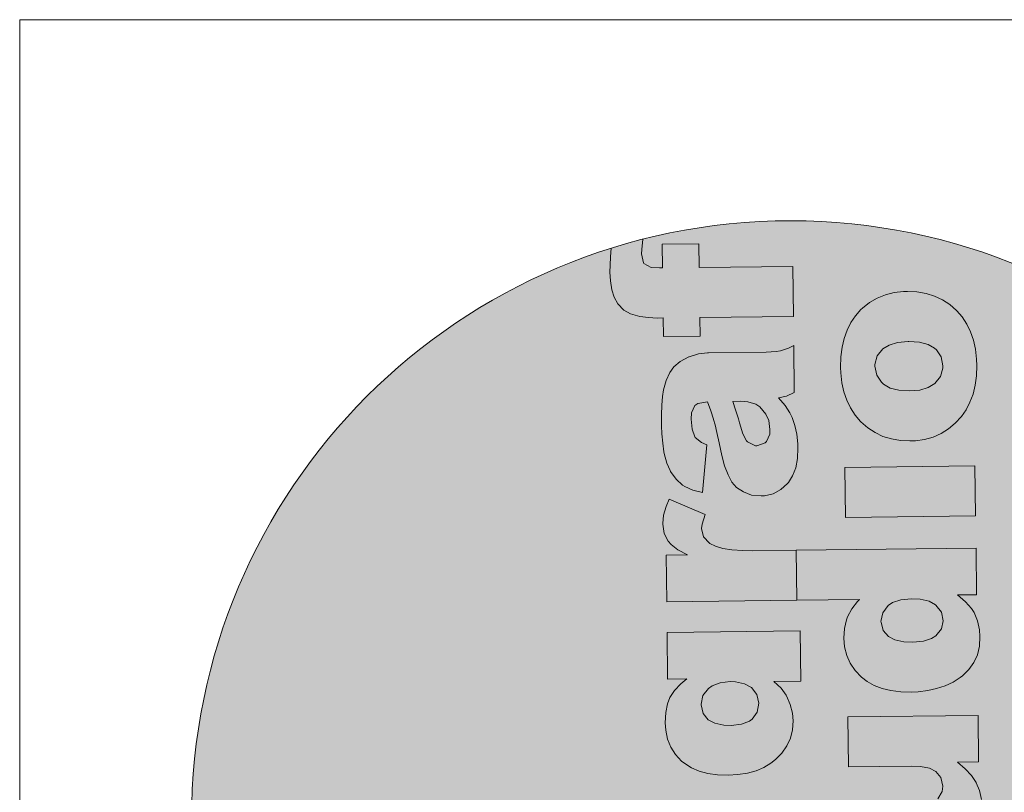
# Model space of a CAD drawing. Header units: millimetres. Extents: x -115268 to 140687, y -37779 to 24471.
# Tile 241 of 256: x 55299 to 55585, y 13513 to 13737. Entities that reach past the tile are written whole.
import ezdxf

# ---------------------------------------------------------------- set-up
doc = ezdxf.new("R2010")
doc.units = ezdxf.units.MM
doc.layers.get('0').update_dxf_attribs({"lineweight": 9})
doc.layers.add('A_CIENKA', color=7, linetype='Continuous', lineweight=9)

# ---------------------------------------------------------------- blocks, each defined once
blk = doc.blocks.new('METRYKA11')
at = {"true_color": 0x000000}
h = blk.add_hatch(color=18, dxfattribs=at)
h.dxf.hatch_style = 1
h.paths.add_polyline_path([(7511428.56, 5508702.86, 1), (7511776.45, 5508702.86, 1)])
at = {"true_color": 0xffffff}
h = blk.add_hatch(color=7, dxfattribs=at)
h.dxf.hatch_style = 1
h.paths.add_polyline_path([(7511581.88, 5508579.4), (7511581.49, 5508579.4), (7511578.94, 5508579.05), (7511576.25, 5508578.25), (7511576.14, 5508578.21), (7511573.63, 5508576.92), (7511571.76, 5508575.28), (7511570.62, 5508573.72), (7511569.49, 5508571.36), (7511568.79, 5508568.65), (7511568.5, 5508566.69), (7511568.32, 5508564.19), (7511568.21, 5508561.35), (7511568.22, 5508558.2), (7511568.28, 5508555.88), (7511568.52, 5508553.19), (7511568.9, 5508550.67), (7511568.98, 5508550.18), (7511569.72, 5508547.38), (7511570.69, 5508545.22), (7511570.83, 5508544.94), (7511572.47, 5508542.68), (7511574.32, 5508541.02), (7511574.95, 5508540.61), (7511577.24, 5508539.58), (7511580.09, 5508538.81), (7511581.36, 5508552.68), (7511579.81, 5508553.32), (7511577.92, 5508554.95), (7511577.1, 5508557.18), (7511576.78, 5508560.19), (7511576.9, 5508561.98), (7511577.82, 5508564.06), (7511578.73, 5508564.71), (7511581.55, 5508565.23), (7511582.54, 5508562.58), (7511583.31, 5508560.13), (7511583.31, 5508560.1), (7511583.75, 5508558.53), (7511584.27, 5508556.25), (7511584.97, 5508553.28), (7511585.75, 5508549.57), (7511586.49, 5508546.64), (7511587.5, 5508543.98), (7511588.65, 5508541.86), (7511590, 5508540.3), (7511591.94, 5508538.99), (7511594.34, 5508538.14), (7511597.11, 5508537.86), (7511598.09, 5508537.94), (7511600.58, 5508538.5), (7511602.81, 5508539.68), (7511604.78, 5508541.5), (7511605.02, 5508541.78), (7511606.26, 5508543.72), (7511607.15, 5508546.05), (7511607.67, 5508548.72), (7511607.81, 5508551.77), (7511607.76, 5508553), (7511607.48, 5508555.76), (7511606.93, 5508558.35), (7511606.13, 5508560.69), (7511605.48, 5508561.95), (7511604.05, 5508564.14), (7511602.13, 5508566.29), (7511604.51, 5508566.81), (7511606.74, 5508567.92), (7511606.57, 5508581.49), (7511605.04, 5508580.77), (7511602.74, 5508580.01), (7511601.51, 5508579.78), (7511598.57, 5508579.6)])
h.paths.add_polyline_path([(7511593.2, 5508565.23), (7511595.52, 5508564.56), (7511596.73, 5508563.73), (7511598.47, 5508561.62), (7511599.3, 5508559.73), (7511599.68, 5508557.11), (7511599.59, 5508555.84), (7511598.64, 5508553.62), (7511598.26, 5508553.23), (7511595.88, 5508552.36), (7511595.46, 5508552.39), (7511593.17, 5508553.56), (7511592.88, 5508553.9), (7511591.84, 5508555.89), (7511590.79, 5508559.1), (7511590.49, 5508560.22), (7511589.69, 5508562.81), (7511588.85, 5508565.32), (7511591.17, 5508565.35)], flags=16)
h.paths.add_polyline_path([(7511594.33, 5508603.93), (7511592.32, 5508602.95), (7511589.31, 5508602.56), (7511568.52, 5508602.31), (7511568.7, 5508587.76), (7511592.75, 5508588.05), (7511594.36, 5508588.11), (7511597.27, 5508588.49), (7511599.82, 5508589.19), (7511601.98, 5508590.24), (7511603.72, 5508591.62), (7511605.24, 5508593.4), (7511606.33, 5508595.62), (7511607, 5508598.15), (7511607.21, 5508601.03), (7511607, 5508603.73), (7511606.45, 5508606.31), (7511605.51, 5508608.57), (7511604.11, 5508610.67), (7511602.3, 5508612.65), (7511600.07, 5508614.58), (7511606.17, 5508614.66), (7511606.01, 5508628.19), (7511568.21, 5508627.73), (7511568.39, 5508613.25), (7511586.58, 5508613.47), (7511589.32, 5508613.36), (7511591.92, 5508612.83), (7511593.76, 5508611.91), (7511595.21, 5508610.17), (7511595.81, 5508607.66), (7511595.62, 5508606.08)])
h.paths.add_polyline_path([(7511567.8, 5508661.95), (7511567.89, 5508653.99), (7511553.52, 5508653.81), (7511561.13, 5508639.39), (7511568.07, 5508639.47), (7511568.13, 5508634.14), (7511578.76, 5508634.27), (7511578.69, 5508639.6), (7511591.98, 5508639.76), (7511593.66, 5508639.79), (7511596.71, 5508640.03), (7511599.19, 5508640.48), (7511601.11, 5508641.1), (7511601.57, 5508641.32), (7511603.72, 5508642.85), (7511605.28, 5508644.94), (7511605.34, 5508645.05), (7511606.06, 5508647.09), (7511606.48, 5508649.69), (7511606.58, 5508652.92), (7511606.49, 5508654.84), (7511606.24, 5508657.47), (7511605.86, 5508660.17), (7511605.27, 5508662.93), (7511595.29, 5508661.76), (7511595.91, 5508659.59), (7511596.3, 5508656.97), (7511595.09, 5508654.77), (7511594.74, 5508654.63), (7511591.87, 5508654.28), (7511578.51, 5508654.12), (7511578.42, 5508662.08)])
h.paths.add_polyline_path([(7511572.98, 5508705.87), (7511572.52, 5508705.45), (7511570.93, 5508703.68), (7511569.56, 5508701.7), (7511568.46, 5508699.51), (7511567.65, 5508697.08), (7511567.05, 5508694.48), (7511566.7, 5508691.67), (7511566.63, 5508688.65), (7511566.68, 5508687.04), (7511566.96, 5508684.2), (7511567.56, 5508681.58), (7511568.36, 5508679.13), (7511569.44, 5508676.87), (7511570.79, 5508674.82), (7511572.56, 5508672.79), (7511574.49, 5508671.11), (7511576.61, 5508669.73), (7511578.9, 5508668.64), (7511581.36, 5508667.86), (7511583.96, 5508667.44), (7511586.73, 5508667.3), (7511588.35, 5508667.39), (7511590.97, 5508667.77), (7511593.45, 5508668.43), (7511595.76, 5508669.44), (7511597.91, 5508670.8), (7511599.89, 5508672.44), (7511601.69, 5508674.39), (7511603.03, 5508676.33), (7511604.2, 5508678.52), (7511605.05, 5508680.91), (7511605.68, 5508683.48), (7511606.04, 5508686.22), (7511606.14, 5508689.17), (7511606.05, 5508691.09), (7511605.73, 5508693.93), (7511605.17, 5508696.59), (7511604.34, 5508699.03), (7511603.26, 5508701.26), (7511601.94, 5508703.28), (7511600.33, 5508705.12), (7511600.23, 5508705.22), (7511598.28, 5508706.92), (7511596.16, 5508708.33), (7511593.87, 5508709.39), (7511591.44, 5508710.13), (7511588.8, 5508710.59), (7511586, 5508710.7), (7511584.87, 5508710.68), (7511582.14, 5508710.33), (7511579.59, 5508709.71), (7511577.22, 5508708.77), (7511575.02, 5508707.48)])
h.paths.add_polyline_path([(7511577.07, 5508686.43), (7511576.58, 5508688.98), (7511576.58, 5508689.54), (7511577.25, 5508691.97), (7511578.91, 5508694.03), (7511580.71, 5508695.17), (7511583.16, 5508695.9), (7511586.32, 5508696.16), (7511589.51, 5508695.94), (7511592, 5508695.31), (7511593.88, 5508694.24), (7511594.41, 5508693.79), (7511595.84, 5508691.67), (7511596.32, 5508689.12), (7511596.33, 5508688.45), (7511595.62, 5508685.99), (7511593.97, 5508683.97), (7511592.09, 5508682.79), (7511589.61, 5508682.09), (7511586.52, 5508681.81), (7511583.5, 5508682.02), (7511581.01, 5508682.65), (7511579.07, 5508683.79), (7511578.5, 5508684.31)], flags=16)
h.paths.add_polyline_path([(7511566.63, 5508757.31), (7511566.8, 5508743.74), (7511572.37, 5508743.81), (7511570.67, 5508742.38), (7511568.84, 5508740.43), (7511567.49, 5508738.42), (7511566.78, 5508736.59), (7511566.25, 5508734.05), (7511566.11, 5508731.11), (7511566.24, 5508728.94), (7511566.8, 5508726.35), (7511567.74, 5508723.97), (7511569.1, 5508721.89), (7511570.88, 5508719.98), (7511571.76, 5508719.25), (7511573.7, 5508718.02), (7511575.96, 5508717.06), (7511578.49, 5508716.39), (7511581.3, 5508715.97), (7511584.35, 5508715.87), (7511587.19, 5508716.04), (7511589.96, 5508716.46), (7511592.47, 5508717.16), (7511594.74, 5508718.1), (7511596.76, 5508719.35), (7511598.11, 5508720.42), (7511599.99, 5508722.3), (7511601.43, 5508724.38), (7511602.46, 5508726.61), (7511603.06, 5508729.07), (7511603.24, 5508731.66), (7511603.04, 5508733.87), (7511602.41, 5508736.42), (7511601.36, 5508738.87), (7511601.22, 5508739.11), (7511599.76, 5508741.09), (7511597.63, 5508743.1), (7511605.48, 5508743.19), (7511605.3, 5508757.78)])
h.paths.add_polyline_path([(7511577.09, 5508733.77), (7511576.52, 5508736.39), (7511577.06, 5508738.96), (7511578.65, 5508741.04), (7511579.73, 5508741.83), (7511582.03, 5508742.7), (7511584.97, 5508743.05), (7511586.51, 5508743), (7511589.15, 5508742.43), (7511591.13, 5508741.3), (7511592.7, 5508739.29), (7511593.25, 5508736.77), (7511592.79, 5508734.2), (7511591.34, 5508732.15), (7511590.55, 5508731.58), (7511588.28, 5508730.68), (7511585.3, 5508730.32), (7511583.13, 5508730.4), (7511580.49, 5508730.93), (7511578.58, 5508731.93)], flags=16)
h.paths.add_polyline_path([(7511591.49, 5508781.03), (7511588.61, 5508781.07), (7511585.49, 5508781.28), (7511582.85, 5508781.7), (7511580.71, 5508782.34), (7511579.05, 5508783.13), (7511579.01, 5508783.19), (7511577.27, 5508785.03), (7511576.64, 5508787.51), (7511576.8, 5508788.78), (7511577.68, 5508791.59), (7511567.29, 5508795.96), (7511566.36, 5508793.88), (7511565.62, 5508791.31), (7511565.41, 5508788.92), (7511565.41, 5508788.74), (7511565.83, 5508786.05), (7511566.94, 5508783.82), (7511567.8, 5508782.85), (7511569.81, 5508781.29), (7511572.57, 5508779.82), (7511566.36, 5508779.74), (7511566.53, 5508766.18), (7511604.32, 5508766.64), (7511604.14, 5508781.19)])
h.paths.add_polyline_path([(7511578.72, 5508838.45), (7511578.34, 5508838.45), (7511575.78, 5508838.14), (7511573.09, 5508837.33), (7511572.99, 5508837.3), (7511570.48, 5508836), (7511568.61, 5508834.37), (7511567.47, 5508832.78), (7511566.34, 5508830.45), (7511565.64, 5508827.74), (7511565.34, 5508825.77), (7511565.16, 5508823.25), (7511565.06, 5508820.44), (7511565.06, 5508817.28), (7511565.12, 5508814.97), (7511565.37, 5508812.27), (7511565.75, 5508809.75), (7511565.83, 5508809.23), (7511566.56, 5508806.43), (7511567.53, 5508804.27), (7511567.68, 5508804.03), (7511569.32, 5508801.77), (7511571.16, 5508800.07), (7511571.8, 5508799.69), (7511574.09, 5508798.63), (7511576.94, 5508797.9), (7511578.21, 5508811.73), (7511576.66, 5508812.41), (7511574.77, 5508814), (7511573.95, 5508816.27), (7511573.63, 5508819.25), (7511573.75, 5508821.07), (7511574.67, 5508823.15), (7511575.57, 5508823.79), (7511578.4, 5508824.29), (7511579.38, 5508821.66), (7511580.15, 5508819.18), (7511580.15, 5508819.15), (7511580.59, 5508817.61), (7511581.11, 5508815.34), (7511581.81, 5508812.33), (7511582.59, 5508808.66), (7511583.33, 5508805.72), (7511584.34, 5508803.07), (7511585.49, 5508800.95), (7511586.84, 5508799.38), (7511588.79, 5508798.08), (7511591.18, 5508797.19), (7511593.96, 5508796.95), (7511594.94, 5508796.99), (7511597.42, 5508797.59), (7511599.65, 5508798.77), (7511601.63, 5508800.58), (7511601.87, 5508800.87), (7511603.11, 5508802.81), (7511603.99, 5508805.1), (7511604.52, 5508807.81), (7511604.66, 5508810.86), (7511604.61, 5508812.08), (7511604.33, 5508814.85), (7511603.77, 5508817.4), (7511602.97, 5508819.74), (7511602.32, 5508821.03), (7511600.9, 5508823.19), (7511598.98, 5508825.37), (7511601.35, 5508825.89), (7511603.58, 5508826.97), (7511603.42, 5508840.58), (7511601.88, 5508839.86), (7511599.58, 5508839.09), (7511598.36, 5508838.87), (7511595.41, 5508838.66)])
h.paths.add_polyline_path([(7511585.7, 5508824.37), (7511588.01, 5508824.4), (7511590.05, 5508824.28), (7511592.37, 5508823.61), (7511593.57, 5508822.82), (7511595.32, 5508820.7), (7511596.15, 5508818.82), (7511596.53, 5508816.19), (7511596.44, 5508814.89), (7511595.48, 5508812.71), (7511595.1, 5508812.32), (7511592.73, 5508811.45), (7511592.31, 5508811.48), (7511590.01, 5508812.64), (7511589.73, 5508812.95), (7511588.69, 5508814.98), (7511587.63, 5508818.19), (7511587.34, 5508819.31), (7511586.54, 5508821.89)], flags=16)
h.paths.add_polyline_path([(7511565.26, 5508870.02), (7511565.35, 5508863.12), (7511564.43, 5508863.1), (7511562.01, 5508863.25), (7511559.81, 5508864.48), (7511559.23, 5508867.21), (7511559.28, 5508868.51), (7511559.6, 5508871.43, 0.013685), (7511550.44, 5508868.83), (7511550.23, 5508866.33), (7511550.12, 5508863.91), (7511550.07, 5508861.84), (7511550.21, 5508859.42), (7511550.59, 5508856.73), (7511551.25, 5508854.63), (7511552.39, 5508852.65), (7511554.13, 5508850.85), (7511556.01, 5508849.75), (7511558.71, 5508849.01), (7511561.24, 5508848.69), (7511563.8, 5508848.58), (7511565.52, 5508848.6), (7511565.59, 5508843.17), (7511576.21, 5508843.3), (7511576.14, 5508848.73), (7511603.32, 5508849.06), (7511603.14, 5508863.58), (7511575.97, 5508863.24), (7511575.88, 5508870.15)])
h.paths.add_polyline_path([(7511621.34, 5508849.25), (7511619.99, 5508847.27), (7511618.9, 5508845.08), (7511618.05, 5508842.68), (7511617.45, 5508840.08), (7511617.13, 5508837.27), (7511617.03, 5508834.26), (7511617.09, 5508832.64), (7511617.4, 5508829.81), (7511617.96, 5508827.15), (7511618.8, 5508824.7), (7511619.87, 5508822.47), (7511621.23, 5508820.42), (7511622.98, 5508818.37), (7511624.92, 5508816.71), (7511627.04, 5508815.3), (7511629.34, 5508814.21), (7511631.77, 5508813.47), (7511634.4, 5508813.01), (7511637.17, 5508812.9), (7511638.78, 5508812.96), (7511641.41, 5508813.34), (7511643.89, 5508814.04), (7511646.19, 5508815.04), (7511648.35, 5508816.37), (7511650.29, 5508818.01), (7511652.09, 5508819.99), (7511653.47, 5508821.94), (7511654.6, 5508824.12), (7511655.49, 5508826.48), (7511656.12, 5508829.05), (7511656.47, 5508831.83), (7511656.54, 5508834.77), (7511656.48, 5508836.66), (7511656.17, 5508839.5), (7511655.58, 5508842.16), (7511654.74, 5508844.6), (7511653.69, 5508846.83), (7511652.34, 5508848.89), (7511650.77, 5508850.69), (7511650.67, 5508850.79), (7511648.72, 5508852.52), (7511646.6, 5508853.9), (7511644.3, 5508854.96), (7511641.84, 5508855.74), (7511639.21, 5508856.16), (7511636.43, 5508856.3), (7511635.31, 5508856.25), (7511632.58, 5508855.94), (7511630.03, 5508855.31), (7511627.66, 5508854.34), (7511625.46, 5508853.05), (7511623.41, 5508851.48), (7511622.93, 5508851.02)])
h.paths.add_polyline_path([(7511626.98, 5508834.59), (7511627.01, 5508835.11), (7511627.68, 5508837.58), (7511629.34, 5508839.63), (7511631.12, 5508840.74), (7511633.6, 5508841.47), (7511636.73, 5508841.76), (7511639.94, 5508841.55), (7511642.44, 5508840.91), (7511644.31, 5508839.85), (7511644.84, 5508839.36), (7511646.27, 5508837.28), (7511646.76, 5508834.72), (7511646.73, 5508834.02), (7511646.06, 5508831.59), (7511644.4, 5508829.57), (7511644.4, 5508829.54), (7511642.49, 5508828.39), (7511640.01, 5508827.66), (7511636.96, 5508827.42), (7511633.94, 5508827.59), (7511631.44, 5508828.26), (7511629.5, 5508829.39), (7511628.9, 5508829.91), (7511627.51, 5508832.03)], flags=16)
h.paths.add_polyline_path([(7511618.26, 5508805.2), (7511618.44, 5508790.72), (7511656.23, 5508791.18), (7511656.05, 5508805.66)])
h.paths.add_polyline_path([(7511604.14, 5508781.19), (7511604.32, 5508766.64), (7511622.48, 5508766.86), (7511621.93, 5508766.29), (7511620.27, 5508764.2), (7511619.07, 5508761.87), (7511618.76, 5508760.99), (7511618.16, 5508758.46), (7511617.99, 5508755.69), (7511618.19, 5508753.17), (7511618.82, 5508750.65), (7511619.83, 5508748.35), (7511621.26, 5508746.23), (7511623.11, 5508744.32), (7511624.7, 5508743.11), (7511626.78, 5508741.94), (7511629.07, 5508741.06), (7511631.64, 5508740.43), (7511634.48, 5508740.08), (7511637.57, 5508739.97), (7511639.57, 5508740.07), (7511642.33, 5508740.42), (7511644.92, 5508741.01), (7511647.36, 5508741.85), (7511649.67, 5508742.92), (7511651.79, 5508744.25), (7511652.45, 5508744.75), (7511654.29, 5508746.52), (7511655.73, 5508748.54), (7511656.76, 5508750.8), (7511657.32, 5508753.33), (7511657.5, 5508756.1), (7511657.37, 5508758.06), (7511656.81, 5508760.65), (7511655.8, 5508763.06), (7511655.02, 5508764.24), (7511653.28, 5508766.15), (7511650.94, 5508768.19), (7511656.51, 5508768.25), (7511656.35, 5508781.82)])
h.paths.add_polyline_path([(7511634.51, 5508766.76), (7511637.52, 5508767.08), (7511640.15, 5508766.93), (7511642.72, 5508766.37), (7511644.65, 5508765.29), (7511646.3, 5508763.22), (7511646.85, 5508760.7), (7511646.36, 5508758.38), (7511644.73, 5508756.33), (7511643.45, 5508755.51), (7511641.07, 5508754.74), (7511637.99, 5508754.46), (7511635.39, 5508754.57), (7511632.79, 5508755.13), (7511630.92, 5508756.09), (7511629.39, 5508757.86), (7511628.74, 5508760.41), (7511629.33, 5508763.01), (7511630.88, 5508765.1), (7511632.13, 5508765.96)], flags=16)
h.paths.add_polyline_path([(7511619.14, 5508732.77), (7511619.32, 5508718.29), (7511637.48, 5508718.51), (7511640.25, 5508718.41), (7511642.85, 5508717.91), (7511644.69, 5508716.99), (7511646.11, 5508715.25), (7511646.7, 5508712.73), (7511646.55, 5508711.12), (7511645.28, 5508709), (7511645.24, 5508709), (7511643.25, 5508707.99), (7511640.24, 5508707.64), (7511619.45, 5508707.39), (7511619.63, 5508692.84), (7511643.68, 5508693.13), (7511645.26, 5508693.19), (7511648.2, 5508693.57), (7511650.71, 5508694.27), (7511652.88, 5508695.31), (7511654.65, 5508696.67), (7511656.13, 5508698.47), (7511657.26, 5508700.69), (7511657.93, 5508703.23), (7511658.11, 5508706.07), (7511657.94, 5508708.8), (7511657.34, 5508711.39), (7511656.44, 5508713.62), (7511656.37, 5508713.76), (7511655.01, 5508715.75), (7511653.23, 5508717.69), (7511650.97, 5508719.66), (7511657.1, 5508719.73), (7511656.94, 5508733.23)])
h.paths.add_polyline_path([(7511630.4, 5508678.24), (7511630.3, 5508686.2), (7511619.71, 5508686.07), (7511619.81, 5508678.11), (7511605.4, 5508677.94), (7511613.04, 5508663.51), (7511619.99, 5508663.6), (7511620.05, 5508658.27), (7511630.64, 5508658.4), (7511630.57, 5508663.73), (7511643.9, 5508663.89), (7511645.54, 5508663.91), (7511648.63, 5508664.16), (7511651.11, 5508664.61), (7511653.03, 5508665.23), (7511653.48, 5508665.44), (7511655.64, 5508666.98), (7511657.19, 5508669.06), (7511657.94, 5508671.18), (7511658.36, 5508673.81), (7511658.46, 5508677.04), (7511658.4, 5508678.97), (7511658.16, 5508681.6), (7511657.74, 5508684.26), (7511657.18, 5508687.05), (7511647.17, 5508685.88), (7511647.83, 5508683.71), (7511648.21, 5508681.14), (7511646.97, 5508678.9), (7511646.63, 5508678.76), (7511643.79, 5508678.41)])
h.paths.add_polyline_path([(7511639.73, 5508652.13), (7511638.55, 5508651.13), (7511636.89, 5508649.15), (7511635.62, 5508646.68), (7511635.55, 5508646.47), (7511634.91, 5508644.5), (7511634.34, 5508642.07), (7511633.89, 5508639.19), (7511633.47, 5508635.89), (7511633.31, 5508634.48), (7511632.82, 5508631.5), (7511632.25, 5508629.58), (7511630.2, 5508628.24), (7511628.05, 5508629.33), (7511627.62, 5508630.1), (7511627.13, 5508632.9), (7511627.28, 5508634.69), (7511628.23, 5508637.05), (7511628.58, 5508637.51), (7511630.88, 5508638.84), (7511629.38, 5508652.56), (7511627.77, 5508651.88), (7511625.4, 5508650.52), (7511623.53, 5508648.95), (7511622.87, 5508648.24), (7511621.43, 5508646.05), (7511620.41, 5508643.51), (7511620.04, 5508642.07), (7511619.68, 5508639.72), (7511619.5, 5508636.87), (7511619.48, 5508633.51), (7511619.58, 5508630.77), (7511619.86, 5508627.94), (7511620.31, 5508625.45), (7511620.93, 5508623.32), (7511621.8, 5508621.37), (7511623.26, 5508619.18), (7511625.04, 5508617.41), (7511626.42, 5508616.48), (7511628.81, 5508615.6), (7511631.51, 5508615.32), (7511632.77, 5508615.4), (7511635.29, 5508616.06), (7511637.55, 5508617.39), (7511638.35, 5508618.1), (7511640.12, 5508620.08), (7511641.32, 5508622.41), (7511641.85, 5508624.17), (7511642.42, 5508626.49), (7511642.98, 5508629.41), (7511643.61, 5508632.89), (7511643.87, 5508634.44), (7511644.46, 5508637.46), (7511645, 5508639.11), (7511645.31, 5508639.64), (7511647.47, 5508640.83), (7511649.73, 5508639.59), (7511650.63, 5508637.88), (7511651.05, 5508635.08), (7511650.9, 5508633.08), (7511649.98, 5508630.79), (7511648.84, 5508629.59), (7511646.36, 5508628.26), (7511647.87, 5508613.9), (7511650.35, 5508614.7), (7511652.65, 5508615.96), (7511654.59, 5508617.6), (7511656.22, 5508619.65), (7511656.9, 5508620.88), (7511657.68, 5508622.89), (7511658.29, 5508625.21), (7511658.71, 5508627.92), (7511658.95, 5508631.01), (7511658.98, 5508634.41), (7511658.96, 5508635.81), (7511658.75, 5508638.82), (7511658.37, 5508641.52), (7511657.78, 5508643.93), (7511657.05, 5508645.99), (7511656.98, 5508646.13), (7511655.58, 5508648.64), (7511653.95, 5508650.65), (7511652, 5508652.17), (7511650.66, 5508652.89), (7511648.16, 5508653.77), (7511645.63, 5508654.06), (7511644.61, 5508653.98), (7511642.06, 5508653.38)])
blk.add_line((7511378.67, 5508935.17), (7511378.67, 5506025.17))
at = {"color": 7, "lineweight": 0}
for p, q in [((7511559.28, 5508868.51), (7511559.6, 5508871.43)), ((7511575.88, 5508870.15), (7511565.26, 5508870.02)), ((7511565.26, 5508870.02), (7511565.35, 5508863.12)), ((7511575.97, 5508863.24), (7511575.88, 5508870.15)), ((7511550.23, 5508866.33), (7511550.12, 5508863.91)), ((7511550.44, 5508868.83), (7511550.23, 5508866.33)), ((7511559.23, 5508867.21), (7511559.28, 5508868.51)), ((7511559.79, 5508864.59), (7511559.23, 5508867.21)), ((7511550.12, 5508863.91), (7511550.07, 5508861.84)), ((7511559.93, 5508864.42), (7511559.79, 5508864.59)), ((7511562.01, 5508863.25), (7511559.93, 5508864.42)), ((7511603.14, 5508863.58), (7511575.97, 5508863.24)), ((7511603.32, 5508849.06), (7511603.14, 5508863.58)), ((7511550.07, 5508861.84), (7511550.21, 5508859.42)), ((7511564.43, 5508863.1), (7511562.01, 5508863.25)), ((7511565.35, 5508863.12), (7511564.43, 5508863.1)), ((7511550.21, 5508859.42), (7511550.59, 5508856.73)), ((7511550.59, 5508856.73), (7511551.25, 5508854.63)), ((7511630.03, 5508855.31), (7511627.66, 5508854.34)), ((7511632.58, 5508855.94), (7511630.03, 5508855.31)), ((7511635.31, 5508856.25), (7511632.58, 5508855.94)), ((7511636.43, 5508856.3), (7511635.31, 5508856.25)), ((7511639.21, 5508856.16), (7511636.43, 5508856.3)), ((7511641.84, 5508855.74), (7511639.21, 5508856.16)), ((7511644.3, 5508854.96), (7511641.84, 5508855.74)), ((7511646.6, 5508853.9), (7511644.3, 5508854.96)), ((7511551.25, 5508854.63), (7511552.39, 5508852.65)), ((7511552.39, 5508852.65), (7511554.13, 5508850.85)), ((7511625.46, 5508853.05), (7511623.41, 5508851.48)), ((7511627.66, 5508854.34), (7511625.46, 5508853.05)), ((7511648.72, 5508852.52), (7511646.6, 5508853.9)), ((7511650.67, 5508850.79), (7511648.72, 5508852.52)), ((7511554.13, 5508850.85), (7511556.01, 5508849.75)), ((7511556.01, 5508849.75), (7511558.71, 5508849.01)), ((7511558.71, 5508849.01), (7511561.24, 5508848.69)), ((7511576.14, 5508848.73), (7511603.32, 5508849.06)), ((7511621.34, 5508849.25), (7511619.99, 5508847.27)), ((7511622.93, 5508851.02), (7511621.34, 5508849.25)), ((7511623.41, 5508851.48), (7511622.93, 5508851.02)), ((7511650.77, 5508850.69), (7511650.67, 5508850.79)), ((7511652.34, 5508848.89), (7511650.77, 5508850.69)), ((7511561.24, 5508848.69), (7511563.8, 5508848.58)), ((7511563.8, 5508848.58), (7511565.52, 5508848.6)), ((7511565.52, 5508848.6), (7511565.59, 5508843.17)), ((7511576.21, 5508843.3), (7511576.14, 5508848.73)), ((7511619.99, 5508847.27), (7511618.9, 5508845.08)), ((7511653.69, 5508846.83), (7511652.34, 5508848.89)), ((7511654.74, 5508844.6), (7511653.69, 5508846.83)), ((7511565.59, 5508843.17), (7511576.21, 5508843.3)), ((7511618.9, 5508845.08), (7511618.05, 5508842.68)), ((7511655.58, 5508842.16), (7511654.74, 5508844.6)), ((7511603.42, 5508840.58), (7511601.88, 5508839.86)), ((7511603.58, 5508826.97), (7511603.42, 5508840.58)), ((7511618.05, 5508842.68), (7511617.45, 5508840.08)), ((7511629.34, 5508839.63), (7511631.12, 5508840.74)), ((7511631.12, 5508840.74), (7511633.6, 5508841.47)), ((7511633.6, 5508841.47), (7511636.65, 5508841.75)), ((7511636.65, 5508841.75), (7511636.82, 5508841.76)), ((7511636.82, 5508841.76), (7511639.94, 5508841.55)), ((7511639.94, 5508841.55), (7511642.44, 5508840.91)), ((7511642.44, 5508840.91), (7511644.31, 5508839.85)), ((7511656.17, 5508839.5), (7511655.58, 5508842.16)), ((7511575.78, 5508838.14), (7511573.09, 5508837.33)), ((7511578.34, 5508838.45), (7511575.78, 5508838.14)), ((7511578.72, 5508838.45), (7511578.34, 5508838.45)), ((7511595.41, 5508838.66), (7511578.72, 5508838.45)), ((7511598.36, 5508838.87), (7511595.41, 5508838.66)), ((7511599.58, 5508839.09), (7511598.36, 5508838.87)), ((7511601.88, 5508839.86), (7511599.58, 5508839.09)), ((7511617.45, 5508840.08), (7511617.13, 5508837.27)), ((7511627.01, 5508835.11), (7511627.68, 5508837.58)), ((7511627.68, 5508837.58), (7511629.34, 5508839.63)), ((7511644.31, 5508839.85), (7511644.84, 5508839.36)), ((7511644.84, 5508839.36), (7511646.27, 5508837.28)), ((7511656.48, 5508836.66), (7511656.17, 5508839.5)), ((7511570.48, 5508836), (7511568.61, 5508834.37)), ((7511572.99, 5508837.3), (7511570.48, 5508836)), ((7511573.09, 5508837.33), (7511572.99, 5508837.3)), ((7511617.13, 5508837.27), (7511617.03, 5508834.26)), ((7511626.98, 5508834.59), (7511627.01, 5508835.11)), ((7511646.27, 5508837.28), (7511646.76, 5508834.72)), ((7511646.76, 5508834.72), (7511646.73, 5508834.02)), ((7511656.47, 5508831.83), (7511656.54, 5508834.77)), ((7511656.54, 5508834.77), (7511656.48, 5508836.66)), ((7511567.47, 5508832.78), (7511566.34, 5508830.45)), ((7511568.61, 5508834.37), (7511567.47, 5508832.78)), ((7511617.03, 5508834.26), (7511617.09, 5508832.64)), ((7511617.09, 5508832.64), (7511617.4, 5508829.81)), ((7511627.51, 5508832.03), (7511626.98, 5508834.59)), ((7511628.9, 5508829.91), (7511627.51, 5508832.03)), ((7511646.73, 5508834.02), (7511646.06, 5508831.59)), ((7511566.34, 5508830.45), (7511565.64, 5508827.74)), ((7511617.4, 5508829.81), (7511617.96, 5508827.15)), ((7511629.5, 5508829.39), (7511628.9, 5508829.91)), ((7511631.44, 5508828.26), (7511629.5, 5508829.39)), ((7511644.4, 5508829.54), (7511642.49, 5508828.39)), ((7511646.06, 5508831.59), (7511644.4, 5508829.57)), ((7511644.4, 5508829.57), (7511644.4, 5508829.54)), ((7511655.49, 5508826.48), (7511656.12, 5508829.05)), ((7511656.12, 5508829.05), (7511656.47, 5508831.83)), ((7511565.64, 5508827.74), (7511565.34, 5508825.77)), ((7511601.35, 5508825.89), (7511603.58, 5508826.97)), ((7511617.96, 5508827.15), (7511618.8, 5508824.7)), ((7511633.94, 5508827.59), (7511631.44, 5508828.26)), ((7511636.96, 5508827.42), (7511633.94, 5508827.59)), ((7511640.01, 5508827.66), (7511636.96, 5508827.42)), ((7511642.49, 5508828.39), (7511640.01, 5508827.66)), ((7511654.6, 5508824.12), (7511655.49, 5508826.48)), ((7511565.34, 5508825.77), (7511565.16, 5508823.25)), ((7511574.67, 5508823.15), (7511575.57, 5508823.79)), ((7511575.57, 5508823.79), (7511578.37, 5508824.28)), ((7511578.37, 5508824.28), (7511578.41, 5508824.28)), ((7511578.41, 5508824.28), (7511579.38, 5508821.66)), ((7511585.7, 5508824.37), (7511588.01, 5508824.4)), ((7511586.54, 5508821.89), (7511585.7, 5508824.37)), ((7511588.01, 5508824.4), (7511590.05, 5508824.28)), ((7511590.05, 5508824.28), (7511592.37, 5508823.61)), ((7511592.37, 5508823.61), (7511593.57, 5508822.82)), ((7511598.98, 5508825.37), (7511601.35, 5508825.89)), ((7511600.9, 5508823.19), (7511598.98, 5508825.37)), ((7511618.8, 5508824.7), (7511619.87, 5508822.47)), ((7511653.47, 5508821.94), (7511654.6, 5508824.12)), ((7511565.16, 5508823.25), (7511565.06, 5508820.44)), ((7511565.06, 5508820.44), (7511565.06, 5508817.28)), ((7511573.63, 5508819.25), (7511573.75, 5508821.07)), ((7511573.75, 5508821.07), (7511574.67, 5508823.15)), ((7511579.38, 5508821.66), (7511580.15, 5508819.18)), ((7511587.34, 5508819.31), (7511586.54, 5508821.89)), ((7511593.57, 5508822.82), (7511595.32, 5508820.7)), ((7511595.32, 5508820.7), (7511596.15, 5508818.82)), ((7511602.32, 5508821.03), (7511600.9, 5508823.19)), ((7511602.97, 5508819.74), (7511602.32, 5508821.03)), ((7511619.87, 5508822.47), (7511621.23, 5508820.42)), ((7511621.23, 5508820.42), (7511622.83, 5508818.55)), ((7511652.09, 5508819.99), (7511653.47, 5508821.94)), ((7511573.95, 5508816.27), (7511573.63, 5508819.25)), ((7511580.15, 5508819.18), (7511580.15, 5508819.15)), ((7511580.15, 5508819.15), (7511580.59, 5508817.61)), ((7511580.59, 5508817.61), (7511581.11, 5508815.34)), ((7511587.63, 5508818.19), (7511587.34, 5508819.31)), ((7511588.69, 5508814.98), (7511587.63, 5508818.19)), ((7511596.15, 5508818.82), (7511596.53, 5508816.19)), ((7511603.77, 5508817.4), (7511602.97, 5508819.74)), ((7511622.83, 5508818.55), (7511622.94, 5508818.41)), ((7511622.94, 5508818.41), (7511624.92, 5508816.71)), ((7511648.35, 5508816.37), (7511650.29, 5508818.01)), ((7511650.29, 5508818.01), (7511652.09, 5508819.99)), ((7511565.06, 5508817.28), (7511565.12, 5508814.97)), ((7511565.12, 5508814.97), (7511565.37, 5508812.27)), ((7511574.74, 5508814.07), (7511573.95, 5508816.27)), ((7511581.11, 5508815.34), (7511581.81, 5508812.33)), ((7511589.73, 5508812.95), (7511588.69, 5508814.98)), ((7511596.44, 5508814.89), (7511595.48, 5508812.71)), ((7511596.53, 5508816.19), (7511596.44, 5508814.89)), ((7511604.33, 5508814.85), (7511603.77, 5508817.4)), ((7511604.61, 5508812.08), (7511604.33, 5508814.85)), ((7511624.92, 5508816.71), (7511627.04, 5508815.3)), ((7511627.04, 5508815.3), (7511629.34, 5508814.21)), ((7511643.89, 5508814.04), (7511646.19, 5508815.04)), ((7511646.19, 5508815.04), (7511648.35, 5508816.37)), ((7511565.37, 5508812.27), (7511565.75, 5508809.75)), ((7511574.85, 5508813.93), (7511574.74, 5508814.07)), ((7511576.66, 5508812.41), (7511574.85, 5508813.93)), ((7511578.21, 5508811.73), (7511576.66, 5508812.41)), ((7511581.81, 5508812.33), (7511582.59, 5508808.66)), ((7511590.01, 5508812.64), (7511589.73, 5508812.95)), ((7511592.31, 5508811.48), (7511590.01, 5508812.64)), ((7511595.1, 5508812.32), (7511592.73, 5508811.45)), ((7511595.48, 5508812.71), (7511595.1, 5508812.32)), ((7511604.66, 5508810.86), (7511604.61, 5508812.08)), ((7511629.34, 5508814.21), (7511631.77, 5508813.47)), ((7511631.77, 5508813.47), (7511634.4, 5508813.01)), ((7511634.4, 5508813.01), (7511637.17, 5508812.9)), ((7511637.17, 5508812.9), (7511638.78, 5508812.96)), ((7511638.78, 5508812.96), (7511641.41, 5508813.34)), ((7511641.41, 5508813.34), (7511643.89, 5508814.04)), ((7511565.75, 5508809.75), (7511565.83, 5508809.23)), ((7511565.83, 5508809.23), (7511566.56, 5508806.43)), ((7511576.94, 5508797.9), (7511578.21, 5508811.73)), ((7511592.73, 5508811.45), (7511592.31, 5508811.48)), ((7511604.52, 5508807.81), (7511604.66, 5508810.86)), ((7511566.56, 5508806.43), (7511567.53, 5508804.27)), ((7511582.59, 5508808.66), (7511583.33, 5508805.72)), ((7511603.99, 5508805.1), (7511604.52, 5508807.81)), ((7511567.53, 5508804.27), (7511567.68, 5508804.03)), ((7511567.68, 5508804.03), (7511569.32, 5508801.77)), ((7511583.33, 5508805.72), (7511584.34, 5508803.07)), ((7511603.11, 5508802.81), (7511603.99, 5508805.1)), ((7511656.05, 5508805.66), (7511618.26, 5508805.2)), ((7511618.26, 5508805.2), (7511618.44, 5508790.72)), ((7511656.23, 5508791.18), (7511656.05, 5508805.66)), ((7511569.32, 5508801.77), (7511571.16, 5508800.07)), ((7511584.34, 5508803.07), (7511585.49, 5508800.95)), ((7511585.49, 5508800.95), (7511586.84, 5508799.38)), ((7511599.65, 5508798.77), (7511601.63, 5508800.58)), ((7511601.63, 5508800.58), (7511601.87, 5508800.87)), ((7511601.87, 5508800.87), (7511603.11, 5508802.81)), ((7511571.16, 5508800.07), (7511571.8, 5508799.69)), ((7511571.8, 5508799.69), (7511574.09, 5508798.63)), ((7511574.09, 5508798.63), (7511576.94, 5508797.9)), ((7511586.84, 5508799.38), (7511588.79, 5508798.08)), ((7511588.79, 5508798.08), (7511591.18, 5508797.19)), ((7511594.94, 5508796.99), (7511597.42, 5508797.59)), ((7511597.42, 5508797.59), (7511599.65, 5508798.77)), ((7511567.29, 5508795.96), (7511566.36, 5508793.88)), ((7511577.68, 5508791.59), (7511567.29, 5508795.96)), ((7511591.18, 5508797.19), (7511593.96, 5508796.95)), ((7511593.96, 5508796.95), (7511594.94, 5508796.99)), ((7511566.36, 5508793.88), (7511565.62, 5508791.31)), ((7511565.62, 5508791.31), (7511565.41, 5508788.92)), ((7511576.8, 5508788.78), (7511577.68, 5508791.59)), ((7511618.44, 5508790.72), (7511656.23, 5508791.18)), ((7511565.41, 5508788.92), (7511565.41, 5508788.74)), ((7511565.41, 5508788.74), (7511565.83, 5508786.05)), ((7511576.64, 5508787.51), (7511576.8, 5508788.78)), ((7511577.27, 5508785.03), (7511576.64, 5508787.51)), ((7511565.83, 5508786.05), (7511566.94, 5508783.82)), ((7511566.94, 5508783.82), (7511567.8, 5508782.85)), ((7511579.01, 5508783.19), (7511577.27, 5508785.03)), ((7511567.8, 5508782.85), (7511569.81, 5508781.29)), ((7511569.81, 5508781.29), (7511572.57, 5508779.82)), ((7511579.05, 5508783.13), (7511579.01, 5508783.19)), ((7511580.71, 5508782.34), (7511579.05, 5508783.13)), ((7511582.85, 5508781.7), (7511580.71, 5508782.34)), ((7511585.49, 5508781.28), (7511582.85, 5508781.7)), ((7511588.61, 5508781.07), (7511585.49, 5508781.28)), ((7511591.49, 5508781.03), (7511588.61, 5508781.07)), ((7511604.14, 5508781.19), (7511591.49, 5508781.03)), ((7511656.35, 5508781.82), (7511604.14, 5508781.19)), ((7511604.32, 5508766.64), (7511604.14, 5508781.19)), ((7511604.14, 5508781.19), (7511604.32, 5508766.64)), ((7511656.51, 5508768.25), (7511656.35, 5508781.82)), ((7511572.57, 5508779.82), (7511566.36, 5508779.74)), ((7511566.36, 5508779.74), (7511566.53, 5508766.18)), ((7511566.53, 5508766.18), (7511604.32, 5508766.64)), ((7511604.32, 5508766.64), (7511622.48, 5508766.86)), ((7511621.93, 5508766.29), (7511620.27, 5508764.2)), ((7511622.48, 5508766.86), (7511621.93, 5508766.29)), ((7511632.13, 5508765.96), (7511634.51, 5508766.76)), ((7511634.51, 5508766.76), (7511637.52, 5508767.08)), ((7511637.52, 5508767.08), (7511640.15, 5508766.93)), ((7511640.15, 5508766.93), (7511642.72, 5508766.37)), ((7511642.72, 5508766.37), (7511644.62, 5508765.3)), ((7511650.94, 5508768.19), (7511656.51, 5508768.25)), ((7511653.28, 5508766.15), (7511650.94, 5508768.19)), ((7511655.02, 5508764.24), (7511653.28, 5508766.15)), ((7511620.27, 5508764.2), (7511619.07, 5508761.87)), ((7511629.33, 5508763.01), (7511630.88, 5508765.1)), ((7511630.88, 5508765.1), (7511632.13, 5508765.96)), ((7511644.62, 5508765.3), (7511644.7, 5508765.24)), ((7511644.7, 5508765.24), (7511646.3, 5508763.22)), ((7511655.8, 5508763.06), (7511655.02, 5508764.24)), ((7511618.76, 5508760.99), (7511618.16, 5508758.46)), ((7511619.07, 5508761.87), (7511618.76, 5508760.99)), ((7511628.76, 5508760.52), (7511629.33, 5508763.01)), ((7511628.77, 5508760.31), (7511628.76, 5508760.52)), ((7511646.3, 5508763.22), (7511646.85, 5508760.7)), ((7511646.85, 5508760.7), (7511646.36, 5508758.38)), ((7511656.81, 5508760.65), (7511655.8, 5508763.06)), ((7511657.37, 5508758.06), (7511656.81, 5508760.65)), ((7511605.3, 5508757.78), (7511566.63, 5508757.31)), ((7511605.48, 5508743.19), (7511605.3, 5508757.78)), ((7511618.16, 5508758.46), (7511617.99, 5508755.69)), ((7511629.39, 5508757.86), (7511628.77, 5508760.31)), ((7511630.92, 5508756.09), (7511629.39, 5508757.86)), ((7511646.36, 5508758.38), (7511644.73, 5508756.33)), ((7511657.5, 5508756.1), (7511657.37, 5508758.06)), ((7511566.63, 5508757.31), (7511566.8, 5508743.74)), ((7511617.99, 5508755.69), (7511618.19, 5508753.17)), ((7511632.79, 5508755.13), (7511630.92, 5508756.09)), ((7511635.39, 5508754.57), (7511632.79, 5508755.13)), ((7511641.07, 5508754.74), (7511637.99, 5508754.46)), ((7511643.45, 5508755.51), (7511641.07, 5508754.74)), ((7511644.73, 5508756.33), (7511643.45, 5508755.51)), ((7511657.32, 5508753.33), (7511657.5, 5508756.1)), ((7511618.19, 5508753.17), (7511618.82, 5508750.65)), ((7511637.99, 5508754.46), (7511635.39, 5508754.57)), ((7511656.76, 5508750.8), (7511657.32, 5508753.33)), ((7511618.82, 5508750.65), (7511619.83, 5508748.35)), ((7511655.73, 5508748.54), (7511656.76, 5508750.8)), ((7511619.83, 5508748.35), (7511621.26, 5508746.23)), ((7511621.26, 5508746.23), (7511623.11, 5508744.32)), ((7511652.45, 5508744.75), (7511654.29, 5508746.52)), ((7511654.29, 5508746.52), (7511655.73, 5508748.54)), ((7511566.8, 5508743.74), (7511572.37, 5508743.81)), ((7511572.37, 5508743.81), (7511570.67, 5508742.38)), ((7511623.11, 5508744.32), (7511624.7, 5508743.11)), ((7511649.67, 5508742.92), (7511651.79, 5508744.25)), ((7511651.79, 5508744.25), (7511652.45, 5508744.75)), ((7511568.84, 5508740.43), (7511567.49, 5508738.42)), ((7511570.67, 5508742.38), (7511568.84, 5508740.43)), ((7511577.06, 5508738.96), (7511578.65, 5508741.04)), ((7511578.65, 5508741.04), (7511579.73, 5508741.83)), ((7511579.73, 5508741.83), (7511582.03, 5508742.7)), ((7511582.03, 5508742.7), (7511584.97, 5508743.05)), ((7511584.97, 5508743.05), (7511586.51, 5508743)), ((7511586.51, 5508743), (7511589.15, 5508742.43)), ((7511589.15, 5508742.43), (7511591.13, 5508741.3)), ((7511591.13, 5508741.3), (7511592.7, 5508739.29)), ((7511597.63, 5508743.1), (7511605.48, 5508743.19)), ((7511599.76, 5508741.09), (7511597.63, 5508743.1)), ((7511601.22, 5508739.11), (7511599.76, 5508741.09)), ((7511624.7, 5508743.11), (7511626.78, 5508741.94)), ((7511626.78, 5508741.94), (7511629.07, 5508741.06)), ((7511629.07, 5508741.06), (7511631.64, 5508740.43)), ((7511631.64, 5508740.43), (7511634.48, 5508740.08)), ((7511639.57, 5508740.07), (7511642.33, 5508740.42)), ((7511642.33, 5508740.42), (7511644.92, 5508741.01)), ((7511644.92, 5508741.01), (7511647.36, 5508741.85)), ((7511647.36, 5508741.85), (7511649.67, 5508742.92)), ((7511567.49, 5508738.42), (7511566.78, 5508736.59)), ((7511576.53, 5508736.46), (7511577.06, 5508738.96)), ((7511592.7, 5508739.29), (7511593.25, 5508736.77)), ((7511601.36, 5508738.87), (7511601.22, 5508739.11)), ((7511602.41, 5508736.42), (7511601.36, 5508738.87)), ((7511634.48, 5508740.08), (7511637.57, 5508739.97)), ((7511637.57, 5508739.97), (7511639.57, 5508740.07)), ((7511566.78, 5508736.59), (7511566.25, 5508734.05)), ((7511576.53, 5508736.32), (7511576.53, 5508736.46)), ((7511577.09, 5508733.77), (7511576.53, 5508736.32)), ((7511593.25, 5508736.77), (7511592.79, 5508734.2)), ((7511603.04, 5508733.87), (7511602.41, 5508736.42)), ((7511566.25, 5508734.05), (7511566.11, 5508731.11)), ((7511578.58, 5508731.93), (7511577.09, 5508733.77)), ((7511580.49, 5508730.93), (7511578.58, 5508731.93)), ((7511591.34, 5508732.15), (7511590.55, 5508731.58)), ((7511592.79, 5508734.2), (7511591.34, 5508732.15)), ((7511603.24, 5508731.66), (7511603.04, 5508733.87)), ((7511656.94, 5508733.23), (7511619.14, 5508732.77)), ((7511619.14, 5508732.77), (7511619.32, 5508718.29)), ((7511657.1, 5508719.73), (7511656.94, 5508733.23)), ((7511566.11, 5508731.11), (7511566.24, 5508728.94)), ((7511566.24, 5508728.94), (7511566.8, 5508726.35)), ((7511583.13, 5508730.4), (7511580.49, 5508730.93)), ((7511585.3, 5508730.32), (7511583.13, 5508730.4)), ((7511588.28, 5508730.68), (7511585.3, 5508730.32)), ((7511590.55, 5508731.58), (7511588.28, 5508730.68)), ((7511602.46, 5508726.61), (7511603.06, 5508729.07)), ((7511603.06, 5508729.07), (7511603.24, 5508731.66)), ((7511566.8, 5508726.35), (7511567.74, 5508723.97)), ((7511601.43, 5508724.38), (7511602.46, 5508726.61)), ((7511567.74, 5508723.97), (7511569.1, 5508721.89)), ((7511599.99, 5508722.3), (7511601.43, 5508724.38)), ((7511569.1, 5508721.89), (7511570.88, 5508719.98)), ((7511596.76, 5508719.35), (7511598.11, 5508720.42)), ((7511598.11, 5508720.42), (7511599.99, 5508722.3)), ((7511570.88, 5508719.98), (7511571.76, 5508719.25)), ((7511571.76, 5508719.25), (7511573.7, 5508718.02)), ((7511573.7, 5508718.02), (7511575.96, 5508717.06)), ((7511592.47, 5508717.16), (7511594.74, 5508718.1)), ((7511594.74, 5508718.1), (7511596.76, 5508719.35)), ((7511619.32, 5508718.29), (7511637.48, 5508718.51)), ((7511637.48, 5508718.51), (7511640.25, 5508718.41)), ((7511640.25, 5508718.41), (7511642.85, 5508717.91)), ((7511642.85, 5508717.91), (7511644.69, 5508716.99)), ((7511650.97, 5508719.66), (7511657.1, 5508719.73)), ((7511653.23, 5508717.69), (7511650.97, 5508719.66)), ((7511655.01, 5508715.75), (7511653.23, 5508717.69)), ((7511575.96, 5508717.06), (7511578.49, 5508716.39)), ((7511578.49, 5508716.39), (7511581.3, 5508715.97)), ((7511581.3, 5508715.97), (7511584.35, 5508715.87)), ((7511584.35, 5508715.87), (7511587.19, 5508716.04)), ((7511587.19, 5508716.04), (7511589.96, 5508716.46)), ((7511589.96, 5508716.46), (7511592.47, 5508717.16)), ((7511644.69, 5508716.99), (7511646.11, 5508715.25)), ((7511646.11, 5508715.25), (7511646.7, 5508712.73)), ((7511656.37, 5508713.76), (7511655.01, 5508715.75)), ((7511646.7, 5508712.73), (7511646.55, 5508711.12)), ((7511656.44, 5508713.62), (7511656.37, 5508713.76)), ((7511657.34, 5508711.39), (7511656.44, 5508713.62)), ((7511646.55, 5508711.12), (7511645.28, 5508709)), ((7511657.94, 5508708.8), (7511657.34, 5508711.39))]:
    blk.add_line(p, q, dxfattribs=at)
blk.add_lwpolyline([(7511378.67, 5508935.17), (7511878.67, 5508935.17)])
at = {"color": 7}
blk.add_circle((7511602.5, 5508702.86), 173.94, dxfattribs=at)
blk.add_circle((7511602.5, 5508702.86), 173.94, dxfattribs=at)

msp = doc.modelspace()

# ---------------------------------------------------------------- block references
at = {"layer": 'A_CIENKA', "color": 3}
msp.add_blockref('METRYKA11', (-7456079.35123, -5495197.77832), dxfattribs=at)

doc.saveas('drawing.dxf')
